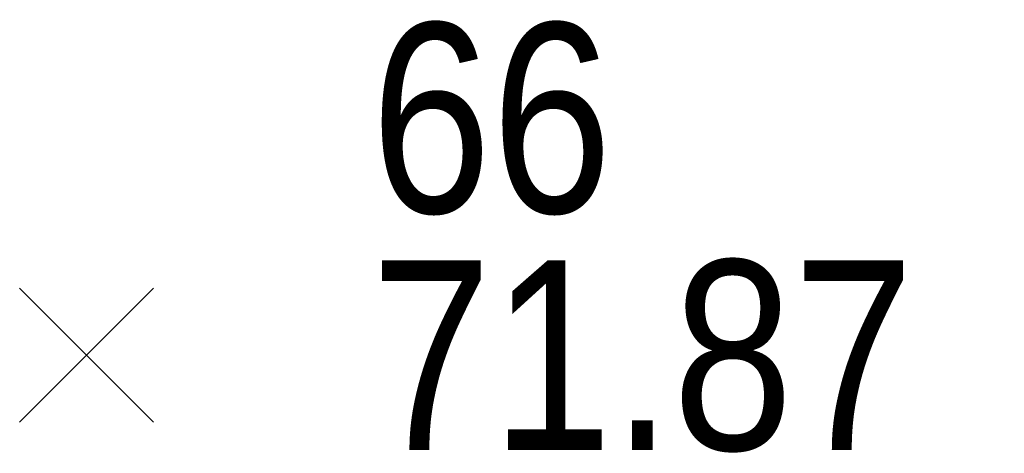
# Model space of a CAD drawing. Header units: feet. Extents: x 663429 to 663605, y 733160 to 733290.
# Tile 19 of 45: x 663474.879 to 663475.918, y 733269.769 to 733270.226. Entities that reach past the tile are written whole.
import ezdxf

# ---------------------------------------------------------------- set-up
doc = ezdxf.new("R2010")
doc.units = ezdxf.units.FT
doc.header["$MEASUREMENT"] = 0
doc.layers.get('0').update_dxf_attribs({"linetype": 'CONTINUOUS'})
for name, color, linetype in [('PNTDESC', 3, 'CONTINUOUS'), ('PNTELEV', 5, 'CONTINUOUS'), ('PNTNO', 7, 'CONTINUOUS'), ('PNTS', 1, 'CONTINUOUS')]:
    doc.layers.add(name, color=color, linetype=linetype)
doc.styles.add('PTXT', font='ARIALN.TTF', dxfattribs={"width": 0.75})

# ---------------------------------------------------------------- blocks, each defined once
blk = doc.blocks.new('SPT10')
at = {"color": 0, "linetype": 'Continuous'}
for p, q in [((-0.3536, -0.3536), (0.3536, 0.3536)), ((0.3536, -0.3536), (-0.3536, 0.3536))]:
    blk.add_line(p, q, dxfattribs=at)
blk = doc.blocks.new('SRVPNO2')
at = {"layer": 'PNTDESC', "style": 'PTXT'}
blk.add_attdef('DESC2', (1.5, -1.75), '', height=1, dxfattribs=at)
at = {"layer": 'PNTNO', "style": 'PTXT'}
for tag in ['ELEV2', 'PT#']:
    blk.add_attdef(tag, (1.5, 0.75), '', height=1, dxfattribs=at)

msp = doc.modelspace()

# ---------------------------------------------------------------- linework, layer by layer
at = {"layer": 'PNTS'}
msp.add_point((663474.9496, 733269.8725, 71.8746), dxfattribs=at)

# ---------------------------------------------------------------- block references
ref = msp.add_blockref('SRVPNO2', (663474.9496, 733269.8725, 71.8746), dxfattribs=dict(at, xscale=0.2, yscale=0.2, zscale=0.2))
ref.add_attrib('PT#', '66', (663475.2496, 733270.0225, 57.4997), dxfattribs={"layer": 'PNTNO', "height": 0.2, "style": 'PTXT'})
ref.add_attrib('ELEV2', '71.87', (663475.2496, 733269.7725, 57.4997), dxfattribs={"layer": 'PNTELEV', "height": 0.2, "style": 'PTXT'})
at = {"layer": 'PNTS', "xscale": 0.2, "yscale": 0.2, "zscale": 0.2}
msp.add_blockref('SPT10', (663474.9496, 733269.8725, 71.8746), dxfattribs=at)

doc.saveas('drawing.dxf')
